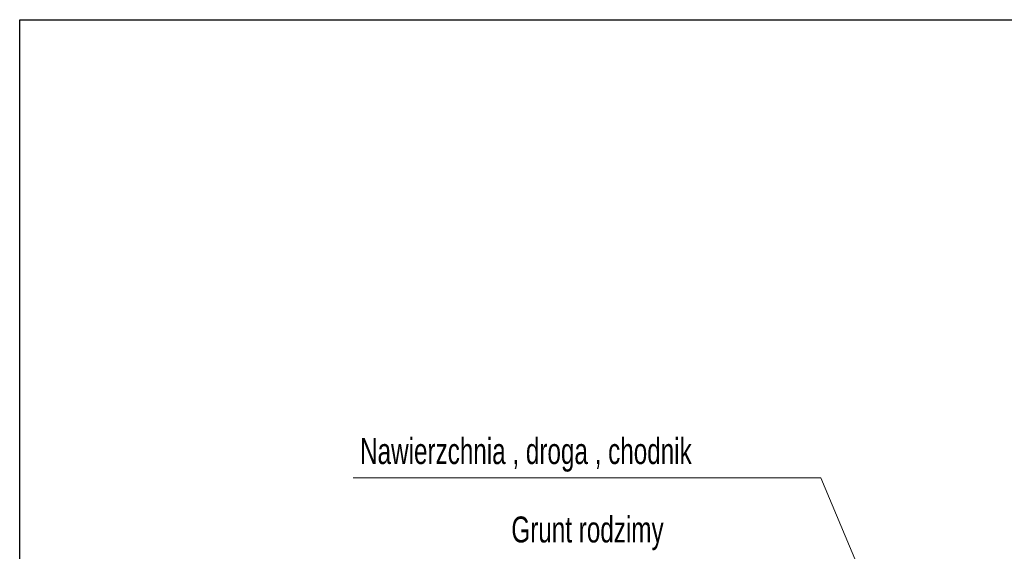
# Model space of a CAD drawing. Header units: millimetres. Extents: x -13172 to 86547, y 20 to 116183.
# Tile 37 of 52: x 4398 to 5728, y 64300 to 65017. Entities that reach past the tile are written whole.
import ezdxf

# ---------------------------------------------------------------- set-up
doc = ezdxf.new("R2010")
doc.units = ezdxf.units.MM
doc.header["$LTSCALE"] = 0.7
doc.layers.get('0').update_dxf_attribs({"lineweight": 15})
doc.layers.add('0000_NIEDRUK', color=3, linetype='Continuous', lineweight=25, plot=False)
doc.layers.add('1', color=2, linetype='Continuous')

msp = doc.modelspace()

# ---------------------------------------------------------------- linework, layer by layer
for p, q in [((4848.362, 64398.513), (5479.856, 64398.513)), ((5479.856, 64398.513), (5573.539, 64176.596))]:
    msp.add_line(p, q)
at = {"layer": '0000_NIEDRUK'}
msp.add_lwpolyline([(4397.823, 65016.813), (10642.02, 65016.813), (10642.02, 61825.18), (4397.823, 61825.18)], close=True, dxfattribs=at)

# ---------------------------------------------------------------- texts
at = {"layer": '1', "color": 7, "width": 0.7}
for s, p in [('Nawierzchnia , droga , chodnik', (4857.661, 64417.33)), ('Grunt rodzimy', (5061.997, 64311.555))]:
    msp.add_text(s, height=35, dxfattribs=at).set_placement(p)

doc.saveas('drawing.dxf')
